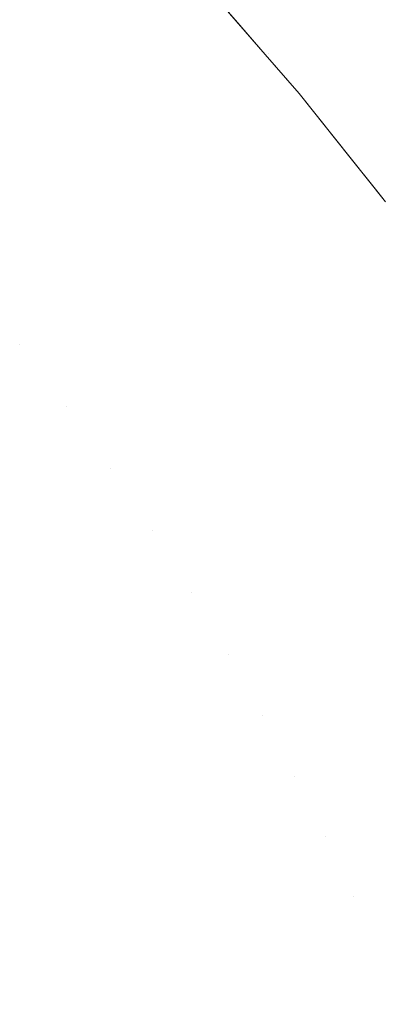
# Model space of a CAD drawing. Header units: centimetres. Extents: x -35.1 to 36.2, y 4.2 to 6.
# Tile 178 of 256: x -11.1699 to -11.1593, y 5.926 to 5.9552. Entities that reach past the tile are written whole.
import ezdxf

# ---------------------------------------------------------------- set-up
doc = ezdxf.new("R2010")
doc.units = ezdxf.units.CM
doc.header["$LTSCALE"] = 2.54
doc.layers.add('Lucido design-1', color=7, linetype='Continuous')

# ---------------------------------------------------------------- blocks, each defined once
blk = doc.blocks.new('Gruppo-4-1')
at = {"color": 7, "linetype": 'Continuous', "lineweight": 9}
for points, invisible_edges in [([(36.079692, 5.95757, -2276.240255), (-34.952766, 5.95757, -2276.240255), (-34.952766, 5.953942, -2276.237831), (36.079692, 5.953942, -2276.237831)], 5), ([(-11.16962, 5.954989, -2276.94975), (-11.170529, 5.955957, -2276.94975), (-11.169656, 5.956422, -2276.946785), (-11.168739, 5.955446, -2276.946785)], 15), ([(-11.167272, 5.956206, -2276.940757), (-11.166364, 5.955215, -2276.940757), (-11.167053, 5.954867, -2276.943786), (-11.167955, 5.955852, -2276.943786)], 15), ([(-11.163749, 5.955073, -2276.928414), (-11.164649, 5.956081, -2276.928414), (-11.164487, 5.956163, -2276.925294), (-11.163586, 5.955153, -2276.925294)], 15), ([(-11.163586, 5.955153, -2276.925294), (-11.164487, 5.956163, -2276.925294), (-11.164455, 5.956215, -2276.92217), (-11.163546, 5.955167, -2276.92217)], 11), ([(-11.163546, 5.955167, -2276.92217), (-11.164455, 5.956215, -2276.92217), (-11.164455, 5.956215, -2276.72217), (-11.162668, 5.954155, -2276.72217)], 10), ([(-11.162668, 5.954155, -2276.72217), (-11.164455, 5.956215, -2276.72217), (-11.164356, 5.956191, -2276.71851), (-11.162577, 5.954168, -2276.718552)], 14), ([(-11.162577, 5.954168, -2276.718552), (-11.164356, 5.956191, -2276.71851), (-11.164127, 5.956191, -2276.714856), (-11.16235, 5.954168, -2276.714939)], 15), ([(-11.16235, 5.954168, -2276.714939), (-11.164127, 5.956191, -2276.714856), (-11.163746, 5.956191, -2276.711213), (-11.161973, 5.954168, -2276.711337)], 15), ([(-11.161973, 5.954168, -2276.711337), (-11.163746, 5.956191, -2276.711213), (-11.163213, 5.956191, -2276.707585), (-11.161447, 5.954168, -2276.707751)], 15), ([(-11.161447, 5.954168, -2276.707751), (-11.163213, 5.956191, -2276.707585), (-11.162532, 5.956191, -2276.703978), (-11.160773, 5.954168, -2276.704185)], 15), ([(-11.160773, 5.954168, -2276.704185), (-11.162532, 5.956191, -2276.703978), (-11.161702, 5.956191, -2276.700398), (-11.159953, 5.954168, -2276.700646)], 15), ([(-11.159953, 5.954168, -2276.700646), (-11.161702, 5.956191, -2276.700398), (-11.160728, 5.956191, -2276.696849), (-11.15899, 5.954168, -2276.697137)], 15), ([(-11.15899, 5.954168, -2276.697137), (-11.160728, 5.956191, -2276.696849), (-11.159611, 5.956191, -2276.693336), (-11.157886, 5.954168, -2276.693664)], 15), ([(-11.157886, 5.954168, -2276.693664), (-11.159611, 5.956191, -2276.693336), (-11.158355, 5.956191, -2276.689864), (-11.156644, 5.954168, -2276.690231)], 15), ([(-11.170596, 5.954483, -2276.952675), (-11.171497, 5.955442, -2276.952675), (-11.170529, 5.955957, -2276.94975), (-11.16962, 5.954989, -2276.94975)], 15), ([(-11.167955, 5.955852, -2276.943786), (-11.167053, 5.954867, -2276.943786), (-11.167843, 5.954468, -2276.946785), (-11.168739, 5.955446, -2276.946785)], 15), ([(-11.164401, 5.954752, -2276.934621), (-11.165295, 5.955755, -2276.934621), (-11.164919, 5.955945, -2276.931524), (-11.164021, 5.954939, -2276.931524)], 15), ([(-11.164021, 5.954939, -2276.931524), (-11.164919, 5.955945, -2276.931524), (-11.164649, 5.956081, -2276.928414), (-11.163749, 5.955073, -2276.928414)], 15), ([(-11.165479, 5.954222, -2276.940757), (-11.166364, 5.955215, -2276.940757), (-11.165778, 5.955511, -2276.9377), (-11.164887, 5.954513, -2276.9377)], 15), ([(-11.164887, 5.954513, -2276.9377), (-11.165778, 5.955511, -2276.9377), (-11.165295, 5.955755, -2276.934621), (-11.164401, 5.954752, -2276.934621)], 15), ([(-11.168739, 5.955446, -2276.946785), (-11.167843, 5.954468, -2276.946785), (-11.168732, 5.95402, -2276.94975), (-11.16962, 5.954989, -2276.94975)], 15), ([(-11.166173, 5.95388, -2276.943786), (-11.167053, 5.954867, -2276.943786), (-11.166364, 5.955215, -2276.940757), (-11.165479, 5.954222, -2276.940757)], 15), ([(-11.16962, 5.954989, -2276.94975), (-11.168732, 5.95402, -2276.94975), (-11.169716, 5.953522, -2276.952675), (-11.170596, 5.954483, -2276.952675)], 15), ([(-11.164021, 5.954939, -2276.931524), (-11.163146, 5.953931, -2276.931524), (-11.163529, 5.953748, -2276.934621), (-11.164401, 5.954752, -2276.934621)], 15), ([(-11.163749, 5.955073, -2276.928414), (-11.162872, 5.954063, -2276.928414), (-11.163146, 5.953931, -2276.931524), (-11.164021, 5.954939, -2276.931524)], 15), ([(-11.163586, 5.955153, -2276.925294), (-11.162707, 5.954142, -2276.925294), (-11.162872, 5.954063, -2276.928414), (-11.163749, 5.955073, -2276.928414)], 15), ([(-11.163546, 5.955167, -2276.92217), (-11.162668, 5.954155, -2276.92217), (-11.162707, 5.954142, -2276.925294), (-11.163586, 5.955153, -2276.925294)], 14), ([(-11.162668, 5.954155, -2276.72217), (-11.162668, 5.954155, -2276.92217), (-11.163546, 5.955167, -2276.92217)], 9), ([(-11.16697, 5.953489, -2276.946785), (-11.167843, 5.954468, -2276.946785), (-11.167053, 5.954867, -2276.943786), (-11.166173, 5.95388, -2276.943786)], 15), ([(-11.164401, 5.954752, -2276.934621), (-11.163529, 5.953748, -2276.934621), (-11.164019, 5.953513, -2276.9377), (-11.164887, 5.954513, -2276.9377)], 15), ([(-11.170596, 5.954483, -2276.952675), (-11.169716, 5.953522, -2276.952675), (-11.170794, 5.952978, -2276.955559), (-11.171665, 5.953929, -2276.955559)], 15), ([(-11.167865, 5.953048, -2276.94975), (-11.168732, 5.95402, -2276.94975), (-11.167843, 5.954468, -2276.946785), (-11.16697, 5.953489, -2276.946785)], 15), ([(-11.164887, 5.954513, -2276.9377), (-11.164019, 5.953513, -2276.9377), (-11.164615, 5.953228, -2276.940757), (-11.165479, 5.954222, -2276.940757)], 15), ([(-11.165479, 5.954222, -2276.940757), (-11.164615, 5.953228, -2276.940757), (-11.165315, 5.952892, -2276.943786), (-11.166173, 5.95388, -2276.943786)], 15), ([(-11.162293, 5.952923, -2276.931524), (-11.163146, 5.953931, -2276.931524), (-11.162872, 5.954063, -2276.928414), (-11.162016, 5.953052, -2276.928414)], 15), ([(-11.162016, 5.953052, -2276.928414), (-11.162872, 5.954063, -2276.928414), (-11.162707, 5.954142, -2276.925294), (-11.16185, 5.953129, -2276.925294)], 15), ([(-11.16185, 5.953129, -2276.925294), (-11.162707, 5.954142, -2276.925294), (-11.162668, 5.954155, -2276.92217), (-11.161798, 5.953152, -2276.92217)], 11), ([(-11.161667, 5.953001, -2276.72217), (-11.162668, 5.954155, -2276.72217), (-11.162577, 5.954168, -2276.718552)], 10), ([(-11.161798, 5.953152, -2276.92217), (-11.162668, 5.954155, -2276.92217), (-11.162668, 5.954155, -2276.72217), (-11.161667, 5.953001, -2276.72217)], 10), ([(-11.162577, 5.954168, -2276.718552), (-11.160885, 5.952141, -2276.718591), (-11.161667, 5.953001, -2276.72217)], 11), ([(-11.16235, 5.954168, -2276.714939), (-11.160661, 5.952141, -2276.715018), (-11.160885, 5.952141, -2276.718591), (-11.162577, 5.954168, -2276.718552)], 15), ([(-11.161973, 5.954168, -2276.711337), (-11.160288, 5.952141, -2276.711455), (-11.160661, 5.952141, -2276.715018), (-11.16235, 5.954168, -2276.714939)], 15), ([(-11.161447, 5.954168, -2276.707751), (-11.159767, 5.952141, -2276.707908), (-11.160288, 5.952141, -2276.711455), (-11.161973, 5.954168, -2276.711337)], 15), ([(-11.160773, 5.954168, -2276.704185), (-11.159101, 5.952141, -2276.704382), (-11.159767, 5.952141, -2276.707908), (-11.161447, 5.954168, -2276.707751)], 15), ([(-11.159953, 5.954168, -2276.700646), (-11.15829, 5.952141, -2276.700881), (-11.159101, 5.952141, -2276.704382), (-11.160773, 5.954168, -2276.704185)], 15), ([(-11.15899, 5.954168, -2276.697137), (-11.157337, 5.952141, -2276.697411), (-11.15829, 5.952141, -2276.700881), (-11.159953, 5.954168, -2276.700646)], 15), ([(36.079692, 5.953942, -2276.237831), (-34.952766, 5.953942, -2276.237831), (-34.952766, 5.950212, -2276.235567), (36.079692, 5.950212, -2276.235567)], 5), ([(-11.168858, 5.95256, -2276.952675), (-11.169716, 5.953522, -2276.952675), (-11.168732, 5.95402, -2276.94975), (-11.167865, 5.953048, -2276.94975)], 15), ([(-11.166173, 5.95388, -2276.943786), (-11.165315, 5.952892, -2276.943786), (-11.166118, 5.952508, -2276.946785), (-11.16697, 5.953489, -2276.946785)], 15), ([(-11.162678, 5.952743, -2276.934621), (-11.163529, 5.953748, -2276.934621), (-11.163146, 5.953931, -2276.931524), (-11.162293, 5.952923, -2276.931524)], 15), ([(-11.169944, 5.952026, -2276.955559), (-11.170794, 5.952978, -2276.955559), (-11.169716, 5.953522, -2276.952675), (-11.168858, 5.95256, -2276.952675)], 15), ([(-11.16697, 5.953489, -2276.946785), (-11.166118, 5.952508, -2276.946785), (-11.16702, 5.952075, -2276.94975), (-11.167865, 5.953048, -2276.94975)], 15), ([(-11.163772, 5.952232, -2276.940757), (-11.164615, 5.953228, -2276.940757), (-11.164019, 5.953513, -2276.9377), (-11.163172, 5.952512, -2276.9377)], 15), ([(-11.163172, 5.952512, -2276.9377), (-11.164019, 5.953513, -2276.9377), (-11.163529, 5.953748, -2276.934621), (-11.162678, 5.952743, -2276.934621)], 15), ([(-11.164478, 5.951903, -2276.943786), (-11.165315, 5.952892, -2276.943786), (-11.164615, 5.953228, -2276.940757), (-11.163772, 5.952232, -2276.940757)], 15), ([(-11.167865, 5.953048, -2276.94975), (-11.16702, 5.952075, -2276.94975), (-11.168021, 5.951596, -2276.952675), (-11.168858, 5.95256, -2276.952675)], 15), ([(-11.165287, 5.951526, -2276.946785), (-11.166118, 5.952508, -2276.946785), (-11.165315, 5.952892, -2276.943786), (-11.164478, 5.951903, -2276.943786)], 15), ([(-11.162293, 5.952923, -2276.931524), (-11.161461, 5.951913, -2276.931524), (-11.161849, 5.951737, -2276.934621), (-11.162678, 5.952743, -2276.934621)], 15), ([(-11.162016, 5.953052, -2276.928414), (-11.161183, 5.952039, -2276.928414), (-11.161461, 5.951913, -2276.931524), (-11.162293, 5.952923, -2276.931524)], 15), ([(-11.16185, 5.953129, -2276.925294), (-11.161015, 5.952115, -2276.925294), (-11.161183, 5.952039, -2276.928414), (-11.162016, 5.953052, -2276.928414)], 15), ([(-11.161798, 5.953152, -2276.92217), (-11.161667, 5.953001, -2276.92217), (-11.161015, 5.952115, -2276.925294), (-11.16185, 5.953129, -2276.925294)], 14), ([(-11.161667, 5.953001, -2276.72217), (-11.161667, 5.953001, -2276.92217), (-11.161798, 5.953152, -2276.92217)], 9), ([(-11.161667, 5.953001, -2276.72217), (-11.159104, 5.949786, -2276.72217), (-11.159104, 5.949786, -2276.92217), (-11.15936, 5.950107, -2276.92217)], 10), ([(-11.15936, 5.950107, -2276.92217), (-11.160162, 5.951113, -2276.92217), (-11.161667, 5.953001, -2276.92217), (-11.161667, 5.953001, -2276.72217)], 12), ([(-11.159104, 5.949786, -2276.72217), (-11.161667, 5.953001, -2276.72217), (-11.160885, 5.952141, -2276.718591), (-11.15928, 5.950111, -2276.718629)], 14), ([(-11.160202, 5.951101, -2276.925294), (-11.161015, 5.952115, -2276.925294), (-11.161667, 5.953001, -2276.92217), (-11.160162, 5.951113, -2276.92217)], 11), ([(-11.162678, 5.952743, -2276.934621), (-11.161849, 5.951737, -2276.934621), (-11.162347, 5.951511, -2276.9377), (-11.163172, 5.952512, -2276.9377)], 15), ([(-11.168858, 5.95256, -2276.952675), (-11.168021, 5.951596, -2276.952675), (-11.169116, 5.951072, -2276.955559), (-11.169944, 5.952026, -2276.955559)], 15), ([(-11.166196, 5.951102, -2276.94975), (-11.16702, 5.952075, -2276.94975), (-11.166118, 5.952508, -2276.946785), (-11.165287, 5.951526, -2276.946785)], 15), ([(-11.163172, 5.952512, -2276.9377), (-11.162347, 5.951511, -2276.9377), (-11.162952, 5.951236, -2276.940757), (-11.163772, 5.952232, -2276.940757)], 15), ([(-11.169944, 5.952026, -2276.955559), (-11.169116, 5.951072, -2276.955559), (-11.170302, 5.950503, -2276.958396), (-11.171122, 5.951446, -2276.958396)], 15), ([(-11.167204, 5.950631, -2276.952675), (-11.168021, 5.951596, -2276.952675), (-11.16702, 5.952075, -2276.94975), (-11.166196, 5.951102, -2276.94975)], 15), ([(-11.163772, 5.952232, -2276.940757), (-11.162952, 5.951236, -2276.940757), (-11.163663, 5.950913, -2276.943786), (-11.164478, 5.951903, -2276.943786)], 15), ([(-11.160651, 5.950903, -2276.931524), (-11.161461, 5.951913, -2276.931524), (-11.161183, 5.952039, -2276.928414), (-11.160371, 5.951027, -2276.928414)], 15), ([(-11.160371, 5.951027, -2276.928414), (-11.161183, 5.952039, -2276.928414), (-11.161015, 5.952115, -2276.925294), (-11.160202, 5.951101, -2276.925294)], 15), ([(-11.15928, 5.950111, -2276.718629), (-11.160885, 5.952141, -2276.718591), (-11.160661, 5.952141, -2276.715018), (-11.159058, 5.950111, -2276.715093)], 15), ([(-11.159058, 5.950111, -2276.715093), (-11.160661, 5.952141, -2276.715018), (-11.160288, 5.952141, -2276.711455), (-11.158689, 5.950111, -2276.711568)], 15), ([(-11.158689, 5.950111, -2276.711568), (-11.160288, 5.952141, -2276.711455), (-11.159767, 5.952141, -2276.707908), (-11.158174, 5.950111, -2276.708058)], 15), ([(-11.158174, 5.950111, -2276.708058), (-11.159767, 5.952141, -2276.707908), (-11.159101, 5.952141, -2276.704382), (-11.157514, 5.950111, -2276.704568)], 15), ([(-11.164478, 5.951903, -2276.943786), (-11.163663, 5.950913, -2276.943786), (-11.164477, 5.950543, -2276.946785), (-11.165287, 5.951526, -2276.946785)], 15), ([(-11.161543, 5.950508, -2276.9377), (-11.162347, 5.951511, -2276.9377), (-11.161849, 5.951737, -2276.934621), (-11.161042, 5.95073, -2276.934621)], 15), ([(-11.161042, 5.95073, -2276.934621), (-11.161849, 5.951737, -2276.934621), (-11.161461, 5.951913, -2276.931524), (-11.160651, 5.950903, -2276.931524)], 15), ([(-11.168308, 5.950117, -2276.955559), (-11.169116, 5.951072, -2276.955559), (-11.168021, 5.951596, -2276.952675), (-11.167204, 5.950631, -2276.952675)], 15), ([(-11.165287, 5.951526, -2276.946785), (-11.164477, 5.950543, -2276.946785), (-11.165393, 5.950127, -2276.94975), (-11.166196, 5.951102, -2276.94975)], 15), ([(-11.162152, 5.950239, -2276.940757), (-11.162952, 5.951236, -2276.940757), (-11.162347, 5.951511, -2276.9377), (-11.161543, 5.950508, -2276.9377)], 15), ([(-11.162868, 5.949922, -2276.943786), (-11.163663, 5.950913, -2276.943786), (-11.162952, 5.951236, -2276.940757), (-11.162152, 5.950239, -2276.940757)], 15), ([(-11.169503, 5.949559, -2276.958396), (-11.170302, 5.950503, -2276.958396), (-11.169116, 5.951072, -2276.955559), (-11.168308, 5.950117, -2276.955559)], 15), ([(-11.166196, 5.951102, -2276.94975), (-11.165393, 5.950127, -2276.94975), (-11.166409, 5.949666, -2276.952675), (-11.167204, 5.950631, -2276.952675)], 15), ([(-11.163688, 5.94956, -2276.946785), (-11.164477, 5.950543, -2276.946785), (-11.163663, 5.950913, -2276.943786), (-11.162868, 5.949922, -2276.943786)], 15), ([(-11.160651, 5.950903, -2276.931524), (-11.159862, 5.949893, -2276.931524), (-11.160256, 5.949723, -2276.934621), (-11.161042, 5.95073, -2276.934621)], 15), ([(-11.160371, 5.951027, -2276.928414), (-11.15958, 5.950014, -2276.928414), (-11.159862, 5.949893, -2276.931524), (-11.160651, 5.950903, -2276.931524)], 15), ([(-11.160202, 5.951101, -2276.925294), (-11.15941, 5.950087, -2276.925294), (-11.15958, 5.950014, -2276.928414), (-11.160371, 5.951027, -2276.928414)], 15), ([(-11.160162, 5.951113, -2276.92217), (-11.15936, 5.950107, -2276.92217), (-11.15941, 5.950087, -2276.925294), (-11.160202, 5.951101, -2276.925294)], 14), ([(-11.167204, 5.950631, -2276.952675), (-11.166409, 5.949666, -2276.952675), (-11.16752, 5.949161, -2276.955559), (-11.168308, 5.950117, -2276.955559)], 15), ([(-11.164611, 5.949152, -2276.94975), (-11.165393, 5.950127, -2276.94975), (-11.164477, 5.950543, -2276.946785), (-11.163688, 5.94956, -2276.946785)], 15), ([(-11.161042, 5.95073, -2276.934621), (-11.160256, 5.949723, -2276.934621), (-11.16076, 5.949506, -2276.9377), (-11.161543, 5.950508, -2276.9377)], 15), ([(-11.170789, 5.948959, -2276.961185), (-11.171578, 5.949892, -2276.961185), (-11.170302, 5.950503, -2276.958396), (-11.169503, 5.949559, -2276.958396)], 15), ([(-11.161543, 5.950508, -2276.9377), (-11.16076, 5.949506, -2276.9377), (-11.161374, 5.949242, -2276.940757), (-11.162152, 5.950239, -2276.940757)], 15), ([(36.079692, 5.950212, -2276.235567), (-34.952766, 5.950212, -2276.235567), (-34.952766, 5.946387, -2276.233469), (36.079692, 5.946387, -2276.233469)], 5), ([(-11.168308, 5.950117, -2276.955559), (-11.16752, 5.949161, -2276.955559), (-11.168725, 5.948614, -2276.958396), (-11.169503, 5.949559, -2276.958396)], 15), ([(-11.165634, 5.948699, -2276.952675), (-11.166409, 5.949666, -2276.952675), (-11.165393, 5.950127, -2276.94975), (-11.164611, 5.949152, -2276.94975)], 15), ([(-11.162152, 5.950239, -2276.940757), (-11.161374, 5.949242, -2276.940757), (-11.162094, 5.948932, -2276.943786), (-11.162868, 5.949922, -2276.943786)], 15), ([(-11.159094, 5.948882, -2276.931524), (-11.159862, 5.949893, -2276.931524), (-11.15958, 5.950014, -2276.928414), (-11.15881, 5.949001, -2276.928414)], 15), ([(-11.15881, 5.949001, -2276.928414), (-11.15958, 5.950014, -2276.928414), (-11.15941, 5.950087, -2276.925294), (-11.158639, 5.949073, -2276.925294)], 15), ([(-11.158639, 5.949073, -2276.925294), (-11.15941, 5.950087, -2276.925294), (-11.15936, 5.950107, -2276.92217), (-11.159104, 5.949786, -2276.92217)], 11), ([(-11.166753, 5.948204, -2276.955559), (-11.16752, 5.949161, -2276.955559), (-11.166409, 5.949666, -2276.952675), (-11.165634, 5.948699, -2276.952675)], 15), ([(-11.162868, 5.949922, -2276.943786), (-11.162094, 5.948932, -2276.943786), (-11.162921, 5.948576, -2276.946785), (-11.163688, 5.94956, -2276.946785)], 15), ([(-11.159998, 5.948503, -2276.9377), (-11.16076, 5.949506, -2276.9377), (-11.160256, 5.949723, -2276.934621), (-11.159491, 5.948716, -2276.934621)], 15), ([(-11.159491, 5.948716, -2276.934621), (-11.160256, 5.949723, -2276.934621), (-11.159862, 5.949893, -2276.931524), (-11.159094, 5.948882, -2276.931524)], 15), ([(-11.169503, 5.949559, -2276.958396), (-11.168725, 5.948614, -2276.958396), (-11.17002, 5.948025, -2276.961185), (-11.170789, 5.948959, -2276.961185)], 15), ([(-11.163688, 5.94956, -2276.946785), (-11.162921, 5.948576, -2276.946785), (-11.16385, 5.948176, -2276.94975), (-11.164611, 5.949152, -2276.94975)], 15), ([(-11.160616, 5.948245, -2276.940757), (-11.161374, 5.949242, -2276.940757), (-11.16076, 5.949506, -2276.9377), (-11.159998, 5.948503, -2276.9377)], 15), ([(-11.167966, 5.947668, -2276.958396), (-11.168725, 5.948614, -2276.958396), (-11.16752, 5.949161, -2276.955559), (-11.166753, 5.948204, -2276.955559)], 15), ([(-11.164611, 5.949152, -2276.94975), (-11.16385, 5.948176, -2276.94975), (-11.164879, 5.947733, -2276.952675), (-11.165634, 5.948699, -2276.952675)], 15), ([(-11.161341, 5.947941, -2276.943786), (-11.162094, 5.948932, -2276.943786), (-11.161374, 5.949242, -2276.940757), (-11.160616, 5.948245, -2276.940757)], 15), ([(-11.162173, 5.947592, -2276.946785), (-11.162921, 5.948576, -2276.946785), (-11.162094, 5.948932, -2276.943786), (-11.161341, 5.947941, -2276.943786)], 15), ([(-11.159094, 5.948882, -2276.931524), (-11.158347, 5.947872, -2276.931524), (-11.158746, 5.94771, -2276.934621), (-11.159491, 5.948716, -2276.934621)], 15), ([(-11.16927, 5.947091, -2276.961185), (-11.17002, 5.948025, -2276.961185), (-11.168725, 5.948614, -2276.958396), (-11.167966, 5.947668, -2276.958396)], 15), ([(-11.165634, 5.948699, -2276.952675), (-11.164879, 5.947733, -2276.952675), (-11.166006, 5.947248, -2276.955559), (-11.166753, 5.948204, -2276.955559)], 15), ([(-11.163108, 5.947201, -2276.94975), (-11.16385, 5.948176, -2276.94975), (-11.162921, 5.948576, -2276.946785), (-11.162173, 5.947592, -2276.946785)], 15), ([(-11.159998, 5.948503, -2276.9377), (-11.159257, 5.947501, -2276.9377), (-11.159879, 5.947248, -2276.940757), (-11.160616, 5.948245, -2276.940757)], 15), ([(-11.159491, 5.948716, -2276.934621), (-11.158746, 5.94771, -2276.934621), (-11.159257, 5.947501, -2276.9377), (-11.159998, 5.948503, -2276.9377)], 15), ([(-11.166753, 5.948204, -2276.955559), (-11.166006, 5.947248, -2276.955559), (-11.167228, 5.946722, -2276.958396), (-11.167966, 5.947668, -2276.958396)], 15), ([(-11.160616, 5.948245, -2276.940757), (-11.159879, 5.947248, -2276.940757), (-11.160609, 5.94695, -2276.943786), (-11.161341, 5.947941, -2276.943786)], 15), ([(-11.169941, 5.945554, -2276.963922), (-11.171401, 5.947398, -2276.963922), (-11.17002, 5.948025, -2276.961185), (-11.16927, 5.947091, -2276.961185)], 15), ([(-11.164145, 5.946766, -2276.952675), (-11.164879, 5.947733, -2276.952675), (-11.16385, 5.948176, -2276.94975), (-11.163108, 5.947201, -2276.94975)], 15), ([(-11.161341, 5.947941, -2276.943786), (-11.160609, 5.94695, -2276.943786), (-11.161446, 5.946609, -2276.946785), (-11.162173, 5.947592, -2276.946785)], 15), ([(-11.167966, 5.947668, -2276.958396), (-11.167228, 5.946722, -2276.958396), (-11.168541, 5.946157, -2276.961185), (-11.16927, 5.947091, -2276.961185)], 15), ([(-11.165279, 5.946291, -2276.955559), (-11.166006, 5.947248, -2276.955559), (-11.164879, 5.947733, -2276.952675), (-11.164145, 5.946766, -2276.952675)], 15), ([(-11.172865, 5.946733, -2276.966604), (-11.171401, 5.947398, -2276.963922), (-11.169941, 5.945554, -2276.963922), (-11.171426, 5.944915, -2276.966604)], 15), ([(-11.162173, 5.947592, -2276.946785), (-11.161446, 5.946609, -2276.946785), (-11.162387, 5.946225, -2276.94975), (-11.163108, 5.947201, -2276.94975)], 15), ([(-11.159162, 5.946252, -2276.940757), (-11.159879, 5.947248, -2276.940757), (-11.159257, 5.947501, -2276.9377), (-11.158537, 5.9465, -2276.9377)], 15), ([(-11.16927, 5.947091, -2276.961185), (-11.168541, 5.946157, -2276.961185), (-11.169941, 5.945554, -2276.963922)], 11), ([(-11.166509, 5.945776, -2276.958396), (-11.167228, 5.946722, -2276.958396), (-11.166006, 5.947248, -2276.955559), (-11.165279, 5.946291, -2276.955559)], 15), ([(-11.163108, 5.947201, -2276.94975), (-11.162387, 5.946225, -2276.94975), (-11.16343, 5.9458, -2276.952675), (-11.164145, 5.946766, -2276.952675)], 15), ([(-11.159897, 5.94596, -2276.943786), (-11.160609, 5.94695, -2276.943786), (-11.159879, 5.947248, -2276.940757), (-11.159162, 5.946252, -2276.940757)], 15), ([(-11.164145, 5.946766, -2276.952675), (-11.16343, 5.9458, -2276.952675), (-11.164572, 5.945335, -2276.955559), (-11.165279, 5.946291, -2276.955559)], 15), ([(-11.160739, 5.945626, -2276.946785), (-11.161446, 5.946609, -2276.946785), (-11.160609, 5.94695, -2276.943786), (-11.159897, 5.94596, -2276.943786)], 15), ([(-11.167831, 5.945222, -2276.961185), (-11.168541, 5.946157, -2276.961185), (-11.167228, 5.946722, -2276.958396), (-11.166509, 5.945776, -2276.958396)], 15), ([(-11.161686, 5.945251, -2276.94975), (-11.162387, 5.946225, -2276.94975), (-11.161446, 5.946609, -2276.946785), (-11.160739, 5.945626, -2276.946785)], 15), ([(36.079692, 5.946387, -2276.233469), (-34.952766, 5.946387, -2276.233469), (-34.952766, 5.942474, -2276.231539), (36.079692, 5.942474, -2276.231539)], 5), ([(-11.165279, 5.946291, -2276.955559), (-11.164572, 5.945335, -2276.955559), (-11.16581, 5.94483, -2276.958396), (-11.166509, 5.945776, -2276.958396)], 15), ([(-11.162736, 5.944835, -2276.952675), (-11.16343, 5.9458, -2276.952675), (-11.162387, 5.946225, -2276.94975), (-11.161686, 5.945251, -2276.94975)], 15), ([(-11.159162, 5.946252, -2276.940757), (-11.158465, 5.945256, -2276.940757), (-11.159205, 5.944971, -2276.943786), (-11.159897, 5.94596, -2276.943786)], 15), ([(-11.168559, 5.94371, -2276.963922), (-11.169941, 5.945554, -2276.963922), (-11.168541, 5.946157, -2276.961185), (-11.167831, 5.945222, -2276.961185)], 15), ([(-11.159897, 5.94596, -2276.943786), (-11.159205, 5.944971, -2276.943786), (-11.160052, 5.944644, -2276.946785), (-11.160739, 5.945626, -2276.946785)], 15), ([(-11.166509, 5.945776, -2276.958396), (-11.16581, 5.94483, -2276.958396), (-11.16714, 5.944288, -2276.961185), (-11.167831, 5.945222, -2276.961185)], 15), ([(-11.163885, 5.944379, -2276.955559), (-11.164572, 5.945335, -2276.955559), (-11.16343, 5.9458, -2276.952675), (-11.162736, 5.944835, -2276.952675)], 15), ([(-11.160739, 5.945626, -2276.946785), (-11.160052, 5.944644, -2276.946785), (-11.161005, 5.944277, -2276.94975), (-11.161686, 5.945251, -2276.94975)], 15), ([(-11.171426, 5.944915, -2276.966604), (-11.169941, 5.945554, -2276.963922), (-11.168559, 5.94371, -2276.963922), (-11.170064, 5.943097, -2276.966604)], 15), ([(-11.16513, 5.943885, -2276.958396), (-11.16581, 5.94483, -2276.958396), (-11.164572, 5.945335, -2276.955559), (-11.163885, 5.944379, -2276.955559)], 15), ([(-11.167831, 5.945222, -2276.961185), (-11.16714, 5.944288, -2276.961185), (-11.168559, 5.94371, -2276.963922)], 11), ([(-11.161686, 5.945251, -2276.94975), (-11.161005, 5.944277, -2276.94975), (-11.162061, 5.94387, -2276.952675), (-11.162736, 5.944835, -2276.952675)], 15), ([(-11.166468, 5.943355, -2276.961185), (-11.16714, 5.944288, -2276.961185), (-11.16581, 5.94483, -2276.958396), (-11.16513, 5.943885, -2276.958396)], 15), ([(-11.162736, 5.944835, -2276.952675), (-11.162061, 5.94387, -2276.952675), (-11.163216, 5.943424, -2276.955559), (-11.163885, 5.944379, -2276.955559)], 15), ([(-11.159384, 5.943664, -2276.946785), (-11.160052, 5.944644, -2276.946785), (-11.159205, 5.944971, -2276.943786), (-11.158532, 5.943983, -2276.943786)], 15), ([(-11.160343, 5.943304, -2276.94975), (-11.161005, 5.944277, -2276.94975), (-11.160052, 5.944644, -2276.946785), (-11.159384, 5.943664, -2276.946785)], 15), ([(-11.167252, 5.941868, -2276.963922), (-11.168559, 5.94371, -2276.963922), (-11.16714, 5.944288, -2276.961185), (-11.166468, 5.943355, -2276.961185)], 15), ([(-11.163885, 5.944379, -2276.955559), (-11.163216, 5.943424, -2276.955559), (-11.164469, 5.942941, -2276.958396), (-11.16513, 5.943885, -2276.958396)], 15), ([(-11.161405, 5.942906, -2276.952675), (-11.162061, 5.94387, -2276.952675), (-11.161005, 5.944277, -2276.94975), (-11.160343, 5.943304, -2276.94975)], 15), ([(-11.16513, 5.943885, -2276.958396), (-11.164469, 5.942941, -2276.958396), (-11.165816, 5.942422, -2276.961185), (-11.166468, 5.943355, -2276.961185)], 15), ([(-11.162567, 5.94247, -2276.955559), (-11.163216, 5.943424, -2276.955559), (-11.162061, 5.94387, -2276.952675), (-11.161405, 5.942906, -2276.952675)], 15), ([(-11.158532, 5.943983, -2276.943786), (-11.15788, 5.942996, -2276.943786), (-11.158736, 5.942684, -2276.946785), (-11.159384, 5.943664, -2276.946785)], 15), ([(-11.170064, 5.943097, -2276.966604), (-11.168559, 5.94371, -2276.963922), (-11.167252, 5.941868, -2276.963922), (-11.168775, 5.941281, -2276.966604)], 15), ([(-11.159384, 5.943664, -2276.946785), (-11.158736, 5.942684, -2276.946785), (-11.1597, 5.942333, -2276.94975), (-11.160343, 5.943304, -2276.94975)], 15), ([(-11.166468, 5.943355, -2276.961185), (-11.165816, 5.942422, -2276.961185), (-11.167252, 5.941868, -2276.963922)], 11), ([(-11.163827, 5.941998, -2276.958396), (-11.164469, 5.942941, -2276.958396), (-11.163216, 5.943424, -2276.955559), (-11.162567, 5.94247, -2276.955559)], 15), ([(-11.160343, 5.943304, -2276.94975), (-11.1597, 5.942333, -2276.94975), (-11.160768, 5.941944, -2276.952675), (-11.161405, 5.942906, -2276.952675)], 15), ([(-11.168775, 5.941281, -2276.966604), (-11.170381, 5.940662, -2276.969229), (-11.17165, 5.94245, -2276.969229), (-11.170064, 5.943097, -2276.966604)], 15), ([(-11.165182, 5.94149, -2276.961185), (-11.165816, 5.942422, -2276.961185), (-11.164469, 5.942941, -2276.958396), (-11.163827, 5.941998, -2276.958396)], 15), ([(-11.161405, 5.942906, -2276.952675), (-11.160768, 5.941944, -2276.952675), (-11.161937, 5.941518, -2276.955559), (-11.162567, 5.94247, -2276.955559)], 15), ([(-11.159077, 5.941363, -2276.94975), (-11.1597, 5.942333, -2276.94975), (-11.158736, 5.942684, -2276.946785), (-11.158108, 5.941706, -2276.946785)], 15), ([(36.079692, 5.942474, -2276.231539), (-34.952766, 5.942474, -2276.231539), (-34.952766, 5.93848, -2276.229782), (36.079692, 5.93848, -2276.229782)], 5), ([(-11.166019, 5.94003, -2276.963922), (-11.167252, 5.941868, -2276.963922), (-11.165816, 5.942422, -2276.961185), (-11.165182, 5.94149, -2276.961185)], 15), ([(-11.162567, 5.94247, -2276.955559), (-11.161937, 5.941518, -2276.955559), (-11.163204, 5.941056, -2276.958396), (-11.163827, 5.941998, -2276.958396)], 15), ([(-11.16015, 5.940983, -2276.952675), (-11.160768, 5.941944, -2276.952675), (-11.1597, 5.942333, -2276.94975), (-11.159077, 5.941363, -2276.94975)], 15), ([(-11.168775, 5.941281, -2276.966604), (-11.167252, 5.941868, -2276.963922), (-11.166019, 5.94003, -2276.963922), (-11.167559, 5.939469, -2276.966604)], 15), ([(-11.163827, 5.941998, -2276.958396), (-11.163204, 5.941056, -2276.958396), (-11.164566, 5.940559, -2276.961185), (-11.165182, 5.94149, -2276.961185)], 15), ([(-11.161326, 5.940566, -2276.955559), (-11.161937, 5.941518, -2276.955559), (-11.160768, 5.941944, -2276.952675), (-11.16015, 5.940983, -2276.952675)], 15), ([(-11.165182, 5.94149, -2276.961185), (-11.164566, 5.940559, -2276.961185), (-11.166019, 5.94003, -2276.963922)], 11), ([(-11.162599, 5.940115, -2276.958396), (-11.163204, 5.941056, -2276.958396), (-11.161937, 5.941518, -2276.955559), (-11.161326, 5.940566, -2276.955559)], 15), ([(-11.167559, 5.939469, -2276.966604), (-11.169183, 5.938877, -2276.969229), (-11.170381, 5.940662, -2276.969229), (-11.168775, 5.941281, -2276.966604)], 15), ([(-11.159077, 5.941363, -2276.94975), (-11.158472, 5.940394, -2276.94975), (-11.159551, 5.940023, -2276.952675), (-11.16015, 5.940983, -2276.952675)], 15), ([(-11.163969, 5.93963, -2276.961185), (-11.164566, 5.940559, -2276.961185), (-11.163204, 5.941056, -2276.958396), (-11.162599, 5.940115, -2276.958396)], 15), ([(-11.16015, 5.940983, -2276.952675), (-11.159551, 5.940023, -2276.952675), (-11.160732, 5.939617, -2276.955559), (-11.161326, 5.940566, -2276.955559)], 15), ([(-11.172065, 5.940012, -2276.971794), (-11.170381, 5.940662, -2276.969229), (-11.169183, 5.938877, -2276.969229), (-11.170886, 5.938256, -2276.971794)], 15), ([(-11.164858, 5.938198, -2276.963922), (-11.166019, 5.94003, -2276.963922), (-11.164566, 5.940559, -2276.961185), (-11.163969, 5.93963, -2276.961185)], 15), ([(-11.161326, 5.940566, -2276.955559), (-11.160732, 5.939617, -2276.955559), (-11.162013, 5.939176, -2276.958396), (-11.162599, 5.940115, -2276.958396)], 15), ([(-11.15897, 5.939066, -2276.952675), (-11.159551, 5.940023, -2276.952675), (-11.158472, 5.940394, -2276.94975), (-11.157885, 5.939428, -2276.94975)], 15), ([(-11.167559, 5.939469, -2276.966604), (-11.166019, 5.94003, -2276.963922), (-11.164858, 5.938198, -2276.963922), (-11.166414, 5.937662, -2276.966604)], 15), ([(-11.162599, 5.940115, -2276.958396), (-11.162013, 5.939176, -2276.958396), (-11.163389, 5.938703, -2276.961185), (-11.163969, 5.93963, -2276.961185)], 15), ([(-11.160158, 5.938669, -2276.955559), (-11.160732, 5.939617, -2276.955559), (-11.159551, 5.940023, -2276.952675), (-11.15897, 5.939066, -2276.952675)], 15), ([(-11.166414, 5.937662, -2276.966604), (-11.168055, 5.937098, -2276.969229), (-11.169183, 5.938877, -2276.969229), (-11.167559, 5.939469, -2276.966604)], 15), ([(-11.163969, 5.93963, -2276.961185), (-11.163389, 5.938703, -2276.961185), (-11.164858, 5.938198, -2276.963922)], 11), ([(-11.161444, 5.938239, -2276.958396), (-11.162013, 5.939176, -2276.958396), (-11.160732, 5.939617, -2276.955559), (-11.160158, 5.938669, -2276.955559)], 15), ([(-11.162828, 5.937777, -2276.961185), (-11.163389, 5.938703, -2276.961185), (-11.162013, 5.939176, -2276.958396), (-11.161444, 5.938239, -2276.958396)], 15), ([(-11.169777, 5.936505, -2276.971794), (-11.170886, 5.938256, -2276.971794), (-11.169183, 5.938877, -2276.969229), (-11.168055, 5.937098, -2276.969229)], 15), ([(-11.15897, 5.939066, -2276.952675), (-11.158407, 5.93811, -2276.952675), (-11.159601, 5.937724, -2276.955559), (-11.160158, 5.938669, -2276.955559)], 15), ([(-11.163766, 5.936373, -2276.963922), (-11.164858, 5.938198, -2276.963922), (-11.163389, 5.938703, -2276.961185), (-11.162828, 5.937777, -2276.961185)], 15), ([(-11.160158, 5.938669, -2276.955559), (-11.159601, 5.937724, -2276.955559), (-11.160894, 5.937304, -2276.958396), (-11.161444, 5.938239, -2276.958396)], 15), ([(36.079692, 5.93848, -2276.229782), (-34.952766, 5.93848, -2276.229782), (-34.952766, 5.934414, -2276.228201), (36.079692, 5.934414, -2276.228201)], 5), ([(-11.171575, 5.935887, -2276.974297), (-11.172665, 5.937608, -2276.974297), (-11.170886, 5.938256, -2276.971794), (-11.169777, 5.936505, -2276.971794)], 15), ([(-11.166414, 5.937662, -2276.966604), (-11.164858, 5.938198, -2276.963922), (-11.163766, 5.936373, -2276.963922), (-11.165339, 5.935863, -2276.966604)], 15), ([(-11.161444, 5.938239, -2276.958396), (-11.160894, 5.937304, -2276.958396), (-11.162284, 5.936853, -2276.961185), (-11.162828, 5.937777, -2276.961185)], 15), ([(-11.159061, 5.93678, -2276.955559), (-11.159601, 5.937724, -2276.955559), (-11.158407, 5.93811, -2276.952675), (-11.157863, 5.937157, -2276.952675)], 15), ([(-11.162828, 5.937777, -2276.961185), (-11.162284, 5.936853, -2276.961185), (-11.163766, 5.936373, -2276.963922)], 11), ([(-11.160361, 5.936371, -2276.958396), (-11.160894, 5.937304, -2276.958396), (-11.159601, 5.937724, -2276.955559), (-11.159061, 5.93678, -2276.955559)], 15), ([(-11.165339, 5.935863, -2276.966604), (-11.166996, 5.935325, -2276.969229), (-11.168055, 5.937098, -2276.969229), (-11.166414, 5.937662, -2276.966604)], 15), ([(-11.161757, 5.935932, -2276.961185), (-11.162284, 5.936853, -2276.961185), (-11.160894, 5.937304, -2276.958396), (-11.160361, 5.936371, -2276.958396)], 15), ([(-11.168055, 5.937098, -2276.969229), (-11.166996, 5.935325, -2276.969229), (-11.168734, 5.934762, -2276.971794), (-11.169777, 5.936505, -2276.971794)], 15), ([(-11.162744, 5.934556, -2276.963922), (-11.163766, 5.936373, -2276.963922), (-11.162284, 5.936853, -2276.961185), (-11.161757, 5.935932, -2276.961185)], 15), ([(-11.159061, 5.93678, -2276.955559), (-11.15854, 5.935839, -2276.955559), (-11.159845, 5.935441, -2276.958396), (-11.160361, 5.936371, -2276.958396)], 15), ([(-11.169777, 5.936505, -2276.971794), (-11.168734, 5.934762, -2276.971794), (-11.17055, 5.934173, -2276.974297), (-11.171575, 5.935887, -2276.974297)], 15), ([(-11.165339, 5.935863, -2276.966604), (-11.163766, 5.936373, -2276.963922), (-11.162744, 5.934556, -2276.963922), (-11.16433, 5.934072, -2276.966604)], 15), ([(-11.160361, 5.936371, -2276.958396), (-11.159845, 5.935441, -2276.958396), (-11.161247, 5.935013, -2276.961185), (-11.161757, 5.935932, -2276.961185)], 15), ([(-11.16433, 5.934072, -2276.966604), (-11.166003, 5.933562, -2276.969229), (-11.166996, 5.935325, -2276.969229), (-11.165339, 5.935863, -2276.966604)], 15), ([(-11.161757, 5.935932, -2276.961185), (-11.161247, 5.935013, -2276.961185), (-11.162744, 5.934556, -2276.963922)], 11), ([(-11.159346, 5.934514, -2276.958396), (-11.159845, 5.935441, -2276.958396), (-11.15854, 5.935839, -2276.955559), (-11.158035, 5.934901, -2276.955559)], 15), ([(-11.160755, 5.934097, -2276.961185), (-11.161247, 5.935013, -2276.961185), (-11.159845, 5.935441, -2276.958396), (-11.159346, 5.934514, -2276.958396)], 15), ([(-11.167757, 5.933026, -2276.971794), (-11.168734, 5.934762, -2276.971794), (-11.166996, 5.935325, -2276.969229), (-11.166003, 5.933562, -2276.969229)], 15), ([(-11.161787, 5.93275, -2276.963922), (-11.162744, 5.934556, -2276.963922), (-11.161247, 5.935013, -2276.961185), (-11.160755, 5.934097, -2276.961185)], 15), ([(-11.158035, 5.934901, -2276.955559), (-11.157548, 5.933966, -2276.955559), (-11.158864, 5.933589, -2276.958396), (-11.159346, 5.934514, -2276.958396)], 15), ([(-11.169589, 5.932467, -2276.974297), (-11.17055, 5.934173, -2276.974297), (-11.168734, 5.934762, -2276.971794), (-11.167757, 5.933026, -2276.971794)], 15), ([(-11.16433, 5.934072, -2276.966604), (-11.162744, 5.934556, -2276.963922), (-11.161787, 5.93275, -2276.963922), (-11.163387, 5.932292, -2276.966604)], 15), ([(-11.159346, 5.934514, -2276.958396), (-11.158864, 5.933589, -2276.958396), (-11.160278, 5.933183, -2276.961185), (-11.160755, 5.934097, -2276.961185)], 15), ([(36.079692, 5.934414, -2276.228201), (-34.952766, 5.934414, -2276.228201), (-34.952766, 5.930283, -2276.226798), (36.079692, 5.930283, -2276.226798)], 5), ([(-11.171495, 5.931886, -2276.976736), (-11.172438, 5.933561, -2276.976736), (-11.17055, 5.934173, -2276.974297), (-11.169589, 5.932467, -2276.974297)], 15), ([(-11.163387, 5.932292, -2276.966604), (-11.165074, 5.931808, -2276.969229), (-11.166003, 5.933562, -2276.969229), (-11.16433, 5.934072, -2276.966604)], 15), ([(-11.160755, 5.934097, -2276.961185), (-11.160278, 5.933183, -2276.961185), (-11.161787, 5.93275, -2276.963922)], 11), ([(-11.166003, 5.933562, -2276.969229), (-11.165074, 5.931808, -2276.969229), (-11.166843, 5.931301, -2276.971794), (-11.167757, 5.933026, -2276.971794)], 15), ([(-11.159818, 5.932273, -2276.961185), (-11.160278, 5.933183, -2276.961185), (-11.158864, 5.933589, -2276.958396), (-11.158398, 5.932667, -2276.958396)], 15), ([(-11.167757, 5.933026, -2276.971794), (-11.166843, 5.931301, -2276.971794), (-11.168691, 5.930771, -2276.974297), (-11.169589, 5.932467, -2276.974297)], 15), ([(-11.160896, 5.930956, -2276.963922), (-11.161787, 5.93275, -2276.963922), (-11.160278, 5.933183, -2276.961185), (-11.159818, 5.932273, -2276.961185)], 15), ([(-11.163387, 5.932292, -2276.966604), (-11.161787, 5.93275, -2276.963922), (-11.160896, 5.930956, -2276.963922), (-11.162508, 5.930523, -2276.966604)], 15), ([(-11.169589, 5.932467, -2276.974297), (-11.168691, 5.930771, -2276.974297), (-11.170613, 5.93022, -2276.976736), (-11.171495, 5.931886, -2276.976736)], 15), ([(-11.158398, 5.932667, -2276.958396), (-11.157949, 5.931748, -2276.958396), (-11.159375, 5.931365, -2276.961185), (-11.159818, 5.932273, -2276.961185)], 15), ([(-11.162508, 5.930523, -2276.966604), (-11.164208, 5.930066, -2276.969229), (-11.165074, 5.931808, -2276.969229), (-11.163387, 5.932292, -2276.966604)], 15), ([(-11.159818, 5.932273, -2276.961185), (-11.159375, 5.931365, -2276.961185), (-11.160896, 5.930956, -2276.963922)], 11), ([(-11.165992, 5.929587, -2276.971794), (-11.166843, 5.931301, -2276.971794), (-11.165074, 5.931808, -2276.969229), (-11.164208, 5.930066, -2276.969229)], 15), ([(-11.158947, 5.930461, -2276.961185), (-11.159375, 5.931365, -2276.961185), (-11.157949, 5.931748, -2276.958396), (-11.157516, 5.930833, -2276.958396)], 15), ([(-11.167854, 5.929086, -2276.974297), (-11.168691, 5.930771, -2276.974297), (-11.166843, 5.931301, -2276.971794), (-11.165992, 5.929587, -2276.971794)], 15), ([(-11.160067, 5.929175, -2276.963922), (-11.160896, 5.930956, -2276.963922), (-11.159375, 5.931365, -2276.961185), (-11.158947, 5.930461, -2276.961185)], 15), ([(-11.169791, 5.928565, -2276.976736), (-11.170613, 5.93022, -2276.976736), (-11.168691, 5.930771, -2276.974297), (-11.167854, 5.929086, -2276.974297)], 15), ([(-11.162508, 5.930523, -2276.966604), (-11.160896, 5.930956, -2276.963922), (-11.160067, 5.929175, -2276.963922), (-11.161691, 5.928766, -2276.966604)], 15), ([(-11.161691, 5.928766, -2276.966604), (-11.163403, 5.928336, -2276.969229), (-11.164208, 5.930066, -2276.969229), (-11.162508, 5.930523, -2276.966604)], 15), ([(-11.158947, 5.930461, -2276.961185), (-11.158535, 5.92956, -2276.961185), (-11.160067, 5.929175, -2276.963922)], 11), ([(36.079692, 5.930283, -2276.226798), (-34.952766, 5.930283, -2276.226798), (-34.952766, 5.926094, -2276.225577), (36.079692, 5.926094, -2276.225577)], 5), ([(-11.171798, 5.928026, -2276.979109), (-11.172604, 5.929649, -2276.979109), (-11.170613, 5.93022, -2276.976736), (-11.169791, 5.928565, -2276.976736)], 15), ([(-11.164208, 5.930066, -2276.969229), (-11.163403, 5.928336, -2276.969229), (-11.165199, 5.927884, -2276.971794), (-11.165992, 5.929587, -2276.971794)], 15), ([(-11.165992, 5.929587, -2276.971794), (-11.165199, 5.927884, -2276.971794), (-11.167075, 5.927413, -2276.974297), (-11.167854, 5.929086, -2276.974297)], 15), ([(-11.157756, 5.927769, -2276.961185), (-11.159299, 5.927407, -2276.963922), (-11.160067, 5.929175, -2276.963922), (-11.158535, 5.92956, -2276.961185)], 15), ([(-11.167854, 5.929086, -2276.974297), (-11.167075, 5.927413, -2276.974297), (-11.169026, 5.926922, -2276.976736), (-11.169791, 5.928565, -2276.976736)], 15), ([(-11.161691, 5.928766, -2276.966604), (-11.160067, 5.929175, -2276.963922), (-11.159299, 5.927407, -2276.963922), (-11.160934, 5.927024, -2276.966604)], 15), ([(-11.160934, 5.927024, -2276.966604), (-11.162657, 5.92662, -2276.969229), (-11.163403, 5.928336, -2276.969229), (-11.161691, 5.928766, -2276.966604)], 15), ([(-11.169791, 5.928565, -2276.976736), (-11.169026, 5.926922, -2276.976736), (-11.171048, 5.926414, -2276.979109), (-11.171798, 5.928026, -2276.979109)], 15), ([(-11.164465, 5.926196, -2276.971794), (-11.165199, 5.927884, -2276.971794), (-11.163403, 5.928336, -2276.969229), (-11.162657, 5.92662, -2276.969229)], 15), ([(-11.166354, 5.925753, -2276.974297), (-11.167075, 5.927413, -2276.974297), (-11.165199, 5.927884, -2276.971794), (-11.164465, 5.926196, -2276.971794)], 15), ([(-11.157037, 5.925993, -2276.961185), (-11.158589, 5.925655, -2276.963922), (-11.159299, 5.927407, -2276.963922), (-11.157756, 5.927769, -2276.961185)], 15), ([(-11.168317, 5.925292, -2276.976736), (-11.169026, 5.926922, -2276.976736), (-11.167075, 5.927413, -2276.974297), (-11.166354, 5.925753, -2276.974297)], 15), ([(-11.160934, 5.927024, -2276.966604), (-11.159299, 5.927407, -2276.963922), (-11.158589, 5.925655, -2276.963922), (-11.160234, 5.925296, -2276.966604)], 15), ([(-11.170353, 5.924815, -2276.979109), (-11.171048, 5.926414, -2276.979109), (-11.169026, 5.926922, -2276.976736), (-11.168317, 5.925292, -2276.976736)], 15), ([(-11.160234, 5.925296, -2276.966604), (-11.161968, 5.924918, -2276.969229), (-11.162657, 5.92662, -2276.969229), (-11.160934, 5.927024, -2276.966604)], 15), ([(-11.162657, 5.92662, -2276.969229), (-11.161968, 5.924918, -2276.969229), (-11.163788, 5.924521, -2276.971794), (-11.164465, 5.926196, -2276.971794)], 15), ([(36.079692, 5.926094, -2276.225577), (-34.952766, 5.926094, -2276.225577), (-34.952766, 5.921856, -2276.22454), (36.079692, 5.921856, -2276.22454)], 5), ([(-11.164465, 5.926196, -2276.971794), (-11.163788, 5.924521, -2276.971794), (-11.165687, 5.924107, -2276.974297), (-11.166354, 5.925753, -2276.974297)], 15)]:
    blk.add_3dface(points, dxfattribs=dict(at, invisible_edges=invisible_edges))

msp = doc.modelspace()

# ---------------------------------------------------------------- block references
at = {"layer": 'Lucido design-1', "color": 7}
msp.add_blockref('Gruppo-4-1', (0, 0), dxfattribs=at)

doc.saveas('drawing.dxf')
